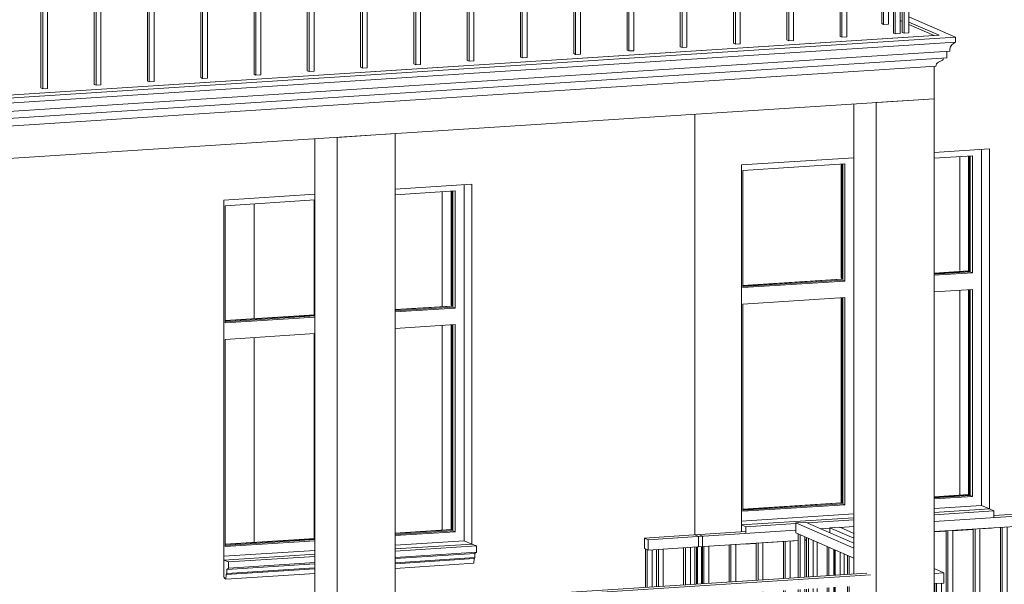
# Model space of a CAD drawing. Header units: millimetres. Extents: x -784 to 360321, y -10607 to 16514.
# Tile 91 of 95: x 341320 to 346064, y -2585 to 136. Entities that reach past the tile are written whole.
import ezdxf

# ---------------------------------------------------------------- set-up
doc = ezdxf.new("R2010")
doc.units = ezdxf.units.MM
for name, color, linetype, lineweight in [('A-AREA', 7, 'Continuous', 5), ('A-GENM', 7, 'Continuous', 5), ('S-COLS-SYMB', 7, 'Continuous', 18)]:
    doc.layers.add(name, color=color, linetype=linetype, lineweight=lineweight)
for name, color, linetype, lineweight, true_color in [('A-FLOR', 7, 'Continuous', 18, 0x7f7f7f), ('A-FLOR-HRAL', 7, 'Continuous', 18, 0x7f7f7f), ('A-GLAZ', 7, 'Continuous', 18, 0x7f7f7f), ('A-WALL', 7, 'Continuous', 18, 0x7f7f7f)]:
    doc.layers.add(name, color=color, linetype=linetype, lineweight=lineweight, true_color=true_color)

# ---------------------------------------------------------------- blocks, each defined once
blk = doc.blocks.new('Poręcz - 25mm-1252062-_3D_ Kopia 1 Kopia 2')
at = {"layer": 'A-FLOR-HRAL', "lineweight": 9}
for p, q in [((-9579.5, -2549.8), (-9579.5, -2360.1)), ((-9570.6, -2364), (-9570.6, -2549.2)), ((-9547.2, -2547.7), (-9547.2, -2374.2)), ((-9579.5, -2632), (-9579.5, -2608.1)), ((-9570.6, -2607.5), (-9570.6, -2629.2)), ((-9547.2, -2627.7), (-9547.2, -2606)), ((-9579.5, -3389.3), (-9579.5, -2690.3)), ((-9570.6, -2689.7), (-9570.6, -3393.3)), ((-9547.2, -3391.8), (-9547.2, -2688.2)), ((-9579.5, -3389.3), (-9570.6, -3393.3)), ((-9570.6, -3393.3), (-9547.2, -3391.8))]:
    blk.add_line(p, q, dxfattribs=at)
blk = doc.blocks.new('Poręcz - 25mm-V388-_3D_ Kopia 1 Kopia 2')
at = {"layer": 'A-FLOR-HRAL', "lineweight": 9}
for p, q in [((-9480.9, -2543.4), (-9480.9, -2403.1)), ((-9472, -2407.1), (-9472, -2542.8)), ((-9448.6, -2541.3), (-9448.6, -2417.3)), ((-9480.9, -3432.4), (-9480.9, -2601.7)), ((-9472, -2601.1), (-9472, -3436.3)), ((-9448.6, -3434.8), (-9448.6, -2599.6)), ((-9480.9, -3432.4), (-9472, -3436.3)), ((-9472, -3436.3), (-9448.6, -3434.8))]:
    blk.add_line(p, q, dxfattribs=at)
blk = doc.blocks.new('Poręcz - 25mm-V389-_3D_ Kopia 1 Kopia 2')
at = {"layer": 'A-FLOR-HRAL', "lineweight": 9}
for p, q in [((-9382.3, -2537.1), (-9382.3, -2446.2)), ((-9373.4, -2450.1), (-9373.4, -2536.5)), ((-9382.3, -3475.5), (-9382.3, -2595.4)), ((-9373.4, -2594.8), (-9373.4, -3479.4)), ((-9382.3, -3475.5), (-9373.4, -3479.4)), ((-9373.4, -3479.4), (-9352.2, -3478))]:
    blk.add_line(p, q, dxfattribs=at)
blk = doc.blocks.new('Poręcz - 25mm-V393-_3D_ Kopia 1 Kopia 2')
at = {"layer": 'A-FLOR-HRAL', "lineweight": 9}
for p, q in [((-9619.9, -2552.4), (-9619.9, -2342.5)), ((-9610.9, -2346.4), (-9610.9, -2551.8)), ((-9587.6, -2550.3), (-9587.6, -2356.6)), ((-9587.6, -2632.5), (-9587.6, -2608.6)), ((-9619.9, -2634.6), (-9619.9, -2610.7)), ((-9610.9, -2610.1), (-9610.9, -2634)), ((-9619.9, -3371.7), (-9619.9, -2692.9)), ((-9610.9, -2692.3), (-9610.9, -3375.6)), ((-9587.6, -3374.1), (-9587.6, -2690.8)), ((-9619.9, -3371.7), (-9610.9, -3375.6)), ((-9610.9, -3375.6), (-9587.6, -3374.1))]:
    blk.add_line(p, q, dxfattribs=at)
blk = doc.blocks.new('Poręcz - Poręcz-1529069-_3D_ Kopia 1 Kopia 2')
for name in ['Poręcz - 25mm-V393-_3D_ Kopia 1 Kopia 2', 'Poręcz - 25mm-1252062-_3D_ Kopia 1 Kopia 2', 'Poręcz - 25mm-V388-_3D_ Kopia 1 Kopia 2', 'Poręcz - 25mm-V389-_3D_ Kopia 1 Kopia 2']:
    blk.add_blockref(name, (0, 0))
blk = doc.blocks.new('Typ poręczy górnej - Górna poręcz_wewnętrzny_-1529173-_3D_ Kopia 1 Kopia 2')
at = {"layer": 'A-FLOR-HRAL', "lineweight": 9}
for p, q in [((-9631.5, -2288.1), (-9584.8, -2285.1)), ((-9631.5, -2337.4), (-9631.5, -2288.1)), ((-9352.2, -2410.1), (-9631.5, -2288.1)), ((-9584.8, -2285.1), (-9352.2, -2386.7)), ((-9631.5, -2337.4), (-9352.2, -2459.4)), ((-11561.3, -2677.5), (-9289.4, -2531.1)), ((-9271.5, -2538.9), (-11561.3, -2686.4))]:
    blk.add_line(p, q, dxfattribs=at)
blk = doc.blocks.new('Poręcz - 25mm-V418-_3D_ Kopia 1 Kopia 2')
at = {"layer": 'A-FLOR-HRAL', "lineweight": 9}
for p, q in [((-9217.5, 117.9), (-9217.5, 1096.9)), ((-9208.5, 1097.5), (-9208.5, 114)), ((-9185.2, 115.5), (-9185.2, 1099)), ((-9217.5, 117.9), (-9208.5, 114)), ((-9208.5, 114), (-9185.2, 115.5))]:
    blk.add_line(p, q, dxfattribs=at)
blk = doc.blocks.new('Poręcz - 25mm-V390-_3D_ Kopia 1 Kopia 2')
at = {"layer": 'A-FLOR-HRAL', "lineweight": 9}
for p, q in [((-9422.7, -2597.9), (-9422.7, -3626.3)), ((-9413.7, -3630.2), (-9413.7, -2597.4)), ((-9390.4, -3628.7), (-9390.4, -2595.9)), ((-9422.7, -3626.3), (-9413.7, -3630.2)), ((-9413.7, -3630.2), (-9390.4, -3628.7))]:
    blk.add_line(p, q, dxfattribs=at)
blk = doc.blocks.new('Poręcz - 25mm-V419-_3D_ Kopia 1 Kopia 2')
at = {"layer": 'A-FLOR-HRAL', "lineweight": 9}
for p, q in [((-11984.8, 914.3), (-11984.8, -109.8)), ((-11975.9, -113.7), (-11975.9, 914.3)), ((-11952.5, -112.2), (-11952.5, 920.7)), ((-11984.8, -109.8), (-11975.9, -113.7)), ((-11975.9, -113.7), (-11952.5, -112.2))]:
    blk.add_line(p, q, dxfattribs=at)
blk = doc.blocks.new('Poręcz - Poręcz-1533151-_3D_ Kopia 1 Kopia 2')
for name, p in [('Poręcz - 25mm-V418-_3D_ Kopia 1 Kopia 2', (0, 0)), ('Poręcz - 25mm-V390-_3D_ Kopia 1 Kopia 2', (261.8, 3698.5)), ('Poręcz - 25mm-V390-_3D_ Kopia 1 Kopia 2', (303.8, 3701.2)), ('Poręcz - 25mm-V390-_3D_ Kopia 1 Kopia 2', (-508.4, 3648.9)), ('Poręcz - 25mm-V390-_3D_ Kopia 1 Kopia 2', (-251.7, 3665.4)), ('Poręcz - 25mm-V390-_3D_ Kopia 1 Kopia 2', (5, 3682)), ('Poręcz - 25mm-V390-_3D_ Kopia 1 Kopia 2', (-1278.6, 3599.3)), ('Poręcz - 25mm-V390-_3D_ Kopia 1 Kopia 2', (-1021.8, 3615.8)), ('Poręcz - 25mm-V390-_3D_ Kopia 1 Kopia 2', (-765.1, 3632.3)), ('Poręcz - 25mm-V390-_3D_ Kopia 1 Kopia 2', (-2048.7, 3549.7)), ('Poręcz - 25mm-V390-_3D_ Kopia 1 Kopia 2', (-1792, 3566.2)), ('Poręcz - 25mm-V390-_3D_ Kopia 1 Kopia 2', (-1535.3, 3582.7)), ('Poręcz - 25mm-V390-_3D_ Kopia 1 Kopia 2', (-2818.9, 3500)), ('Poręcz - 25mm-V419-_3D_ Kopia 1 Kopia 2', (0, 0)), ('Poręcz - 25mm-V390-_3D_ Kopia 1 Kopia 2', (-2305.4, 3533.1)), ('Poręcz - 25mm-V390-_3D_ Kopia 1 Kopia 2', (-3589.1, 3450.4)), ('Poręcz - 25mm-V390-_3D_ Kopia 1 Kopia 2', (-3332.3, 3467)), ('Poręcz - 25mm-V390-_3D_ Kopia 1 Kopia 2', (-3075.6, 3483.5)), ('Poręcz - 25mm-V390-_3D_ Kopia 1 Kopia 2', (-3845.8, 3433.9))]:
    blk.add_blockref(name, p)
blk = doc.blocks.new('Poręcz - 25mm-V425-_3D_ Kopia 1 Kopia 2')
at = {"layer": 'A-FLOR-HRAL', "lineweight": 9}
for p, q in [((-10074.3, -2581.7), (-10074.3, -2402.4)), ((-10051, -2400.9), (-10051, -2580.1)), ((-10074.3, -3114.9), (-10074.3, -2639.9)), ((-10051, -2638.4), (-10051, -3113.4))]:
    blk.add_line(p, q, dxfattribs=at)
blk = doc.blocks.new('Poręcz - 25mm-V426-_3D_ Kopia 1 Kopia 2')
at = {"layer": 'A-FLOR-HRAL', "lineweight": 9}
for p, q in [((-9952.6, -2573.8), (-9952.6, -2394.6)), ((-9943.6, -2573.2), (-9943.6, -2394)), ((-9920.3, -2392.5), (-9920.3, -2571.7)), ((-9952.6, -3102.6), (-9952.6, -2632.1)), ((-9943.6, -3140.2), (-9943.6, -2631.5))]:
    blk.add_line(p, q, dxfattribs=at)
blk = doc.blocks.new('Poręcz - 25mm-V427-_3D_ Kopia 1 Kopia 2')
at = {"layer": 'A-FLOR-HRAL', "lineweight": 9}
for p, q in [((-9821.9, -2565.4), (-9821.9, -2386.2)), ((-9812.9, -2564.8), (-9812.9, -2385.6)), ((-9789.6, -2384.1), (-9789.6, -2563.3)), ((-9821.9, -3094.2), (-9821.9, -2623.7)), ((-9812.9, -3197.3), (-9812.9, -2623.1)), ((-9789.6, -2621.6), (-9789.6, -3207.5)), ((-9821.9, -3189.4), (-9821.9, -3141.5))]:
    blk.add_line(p, q, dxfattribs=at)
blk = doc.blocks.new('Poręcz - 25mm-V428-_3D_ Kopia 1 Kopia 2')
at = {"layer": 'A-FLOR-HRAL', "lineweight": 9}
for p, q in [((-9691.2, -2557), (-9691.2, -2377.7)), ((-9682.2, -2556.4), (-9682.2, -2377.2)), ((-9658.9, -2375.7), (-9658.9, -2554.9)), ((-9691.2, -2639.2), (-9691.2, -2615.2)), ((-9682.2, -2638.6), (-9682.2, -2614.7)), ((-9682.2, -3254.4), (-9682.2, -2696.9))]:
    blk.add_line(p, q, dxfattribs=at)
blk = doc.blocks.new('Poręcz - 25mm-V429-_3D_ Kopia 1 Kopia 2')
at = {"layer": 'A-FLOR-HRAL', "lineweight": 9}
for p, q in [((-9528.2, -2382.5), (-9528.2, -2546.5)), ((-9528.2, -2604.7), (-9528.2, -2628.7))]:
    blk.add_line(p, q, dxfattribs=at)
blk = doc.blocks.new('Poręcz - 25mm-V430-_3D_ Kopia 1 Kopia 2')
at = {"layer": 'A-FLOR-HRAL', "lineweight": 9}
blk.add_line((-9397.5, -2439.6), (-9397.5, -2538.1), dxfattribs=at)
blk = doc.blocks.new('Poręcz - 25mm-V431-_3D_ Kopia 1 Kopia 2')
at = {"layer": 'A-FLOR-HRAL', "lineweight": 9}
for p, q in [((-8907, -3035.2), (-8907, -2327.2)), ((-8898.1, -3359.5), (-8898.1, -2326.6)), ((-8874.7, -2325.1), (-8874.7, -3358)), ((-8907, -3355.6), (-8907, -3082.6)), ((-8907, -3355.6), (-8898.1, -3359.5)), ((-8898.1, -3359.5), (-8874.7, -3358))]:
    blk.add_line(p, q, dxfattribs=at)
blk = doc.blocks.new('Poręcz - 25mm-V432-_3D_ Kopia 1 Kopia 2')
at = {"layer": 'A-FLOR-HRAL', "lineweight": 9}
for p, q in [((-8514.9, -3010), (-8514.9, -2302)), ((-8506, -3334.3), (-8506, -2301.4)), ((-8482.6, -2299.9), (-8482.6, -3332.8)), ((-8514.9, -3330.3), (-8514.9, -3058.5)), ((-8514.9, -3330.3), (-8506, -3334.3)), ((-8506, -3334.3), (-8482.6, -3332.8))]:
    blk.add_line(p, q, dxfattribs=at)
blk = doc.blocks.new('Poręcz - 25mm-V433-_3D_ Kopia 1 Kopia 2')
at = {"layer": 'A-FLOR-HRAL', "lineweight": 9}
for p, q in [((-8384.2, -3001.5), (-8384.2, -2293.5)), ((-8375.3, -3325.8), (-8375.3, -2293)), ((-8351.9, -2291.5), (-8351.9, -3324.3)), ((-8384.2, -3321.9), (-8384.2, -3040.6)), ((-8384.2, -3321.9), (-8375.3, -3325.8)), ((-8375.3, -3325.8), (-8351.9, -3324.3))]:
    blk.add_line(p, q, dxfattribs=at)
blk = doc.blocks.new('Poręcz - 25mm-V434-_3D_ Kopia 1 Kopia 2')
at = {"layer": 'A-FLOR-HRAL', "lineweight": 9}
for p, q in [((-7861.5, -2967.9), (-7861.5, -2263.9)), ((-7852.5, -3292.2), (-7852.5, -2263.9)), ((-7829.2, -2257.8), (-7829.2, -3290.7)), ((-7861.5, -3288.3), (-7861.5, -3006.9)), ((-7861.5, -3288.3), (-7852.5, -3292.2)), ((-7852.5, -3292.2), (-7829.2, -3290.7))]:
    blk.add_line(p, q, dxfattribs=at)
blk = doc.blocks.new('Poręcz - 25mm-V435-_3D_ Kopia 1 Kopia 2')
at = {"layer": 'A-FLOR-HRAL', "lineweight": 9}
for p, q in [((-7776.5, -3292.6), (-7776.5, -2263.9)), ((-7767.6, -2267.2), (-7767.6, -3296.5)), ((-7744.2, -3295), (-7744.2, -2277.4)), ((-7776.5, -3292.6), (-7767.6, -3296.5)), ((-7767.6, -3296.5), (-7744.2, -3295))]:
    blk.add_line(p, q, dxfattribs=at)
blk = doc.blocks.new('Poręcz - 25mm-V436-_3D_ Kopia 1 Kopia 2')
at = {"layer": 'A-FLOR-HRAL', "lineweight": 9}
for p, q in [((-7726.4, -3314.5), (-7726.4, -2285.2)), ((-7717.4, -2289.2), (-7717.4, -3318.4)), ((-7694, -3316.9), (-7694, -2299.4)), ((-7726.4, -3314.5), (-7717.4, -3318.4)), ((-7717.4, -3318.4), (-7694, -3316.9))]:
    blk.add_line(p, q, dxfattribs=at)
blk = doc.blocks.new('Poręcz - 25mm-V437-_3D_ Kopia 1 Kopia 2')
at = {"layer": 'A-FLOR-HRAL', "lineweight": 9}
for p, q in [((-7174.3, -3555.7), (-7174.3, -2526.4)), ((-7165.3, -2530.3), (-7165.3, -3559.6)), ((-7174.3, -3555.7), (-7165.3, -3559.6)), ((-7165.3, -3559.6), (-7149.2, -3558.6))]:
    blk.add_line(p, q, dxfattribs=at)
blk = doc.blocks.new('Poręcz - 25mm-1535649-_3D_ Kopia 1 Kopia 2')
at = {"layer": 'A-FLOR-HRAL', "lineweight": 9}
for p, q in [((-7124.1, -3737.8), (-7124.1, -2607.6)), ((-7115.1, -2625.8), (-7115.1, -3741.7)), ((-7091.8, -3740.2), (-7091.8, -2673.2)), ((-7124.1, -3737.8), (-7115.1, -3741.7)), ((-7115.1, -3741.7), (-7091.8, -3740.2))]:
    blk.add_line(p, q, dxfattribs=at)
blk = doc.blocks.new('Poręcz - 25mm-1535647-_3D_ Kopia 1 Kopia 2')
at = {"layer": 'A-FLOR-HRAL', "lineweight": 9}
for p, q in [((-7073.9, -3759.7), (-7073.9, -2709.6)), ((-7064.9, -2727.8), (-7064.9, -3763.6)), ((-7041.6, -3762.1), (-7041.6, -2775.2)), ((-7073.9, -3759.7), (-7064.9, -3763.6)), ((-7064.9, -3763.6), (-7041.6, -3762.1))]:
    blk.add_line(p, q, dxfattribs=at)
blk = doc.blocks.new('Poręcz - 25mm-V438-_3D_ Kopia 1 Kopia 2')
at = {"layer": 'A-FLOR-HRAL', "lineweight": 9}
for p, q in [((-6672.4, -4575.9), (-6672.4, -3525.8)), ((-6663.4, -3544), (-6663.4, -4579.8)), ((-6672.4, -4575.9), (-6663.4, -4579.8)), ((-6663.4, -4579.8), (-6651.8, -4579.1))]:
    blk.add_line(p, q, dxfattribs=at)
blk = doc.blocks.new('Poręcz - 25mm-V439-_3D_ Kopia 1 Kopia 2')
at = {"layer": 'A-FLOR-HRAL', "lineweight": 9}
for p, q in [((-7796.1, -2963.6), (-7796.1, -2255.7)), ((-7787.2, -2263.9), (-7787.2, -3288)), ((-7796.1, -3284), (-7796.1, -3002.7)), ((-7796.1, -3284), (-7787.2, -3288)), ((-7787.2, -3288), (-7776.5, -3287.3))]:
    blk.add_line(p, q, dxfattribs=at)
blk = doc.blocks.new('Poręcz - 25mm-1535644-_3D_ Kopia 1 Kopia 2')
at = {"layer": 'A-FLOR-HRAL', "lineweight": 9}
for p, q in [((-7149.2, -3566.7), (-7149.2, -2556.6)), ((-7140.2, -2574.8), (-7140.2, -3570.6)), ((-7149.2, -3566.7), (-7140.2, -3570.6)), ((-7140.2, -3570.6), (-7124.1, -3569.5))]:
    blk.add_line(p, q, dxfattribs=at)
blk = doc.blocks.new('Poręcz - 25mm-1535640-_3D_ Kopia 1 Kopia 2')
at = {"layer": 'A-FLOR-HRAL', "lineweight": 9}
for p, q in [((-6651.8, -4584.9), (-6651.8, -3562)), ((-6619.5, -3559.9), (-6642.8, -3561.4)), ((-6642.8, -3561.4), (-6642.8, -4588.8)), ((-6619.5, -4587.3), (-6619.5, -3559.9)), ((-6651.8, -4584.9), (-6642.8, -4588.8)), ((-6642.8, -4588.8), (-6619.5, -4587.3))]:
    blk.add_line(p, q, dxfattribs=at)
blk = doc.blocks.new('Poręcz - Poręcz-1535583-_3D_ Kopia 1 Kopia 2')
for name, p in [('Poręcz - 25mm-V433-_3D_ Kopia 1 Kopia 2', (261.4, 16.8)), ('Poręcz - 25mm-V433-_3D_ Kopia 1 Kopia 2', (392.1, 25.3)), ('Poręcz - 25mm-V434-_3D_ Kopia 1 Kopia 2', (0, 0)), ('Poręcz - 25mm-V439-_3D_ Kopia 1 Kopia 2', (0, 0)), ('Poręcz - 25mm-V435-_3D_ Kopia 1 Kopia 2', (0, 0)), ('Poręcz - 25mm-V431-_3D_ Kopia 1 Kopia 2', (130.7, 8.4)), ('Poręcz - 25mm-V431-_3D_ Kopia 1 Kopia 2', (261.4, 16.8)), ('Poręcz - 25mm-V432-_3D_ Kopia 1 Kopia 2', (0, 0)), ('Poręcz - 25mm-V433-_3D_ Kopia 1 Kopia 2', (0, 0)), ('Poręcz - 25mm-V433-_3D_ Kopia 1 Kopia 2', (130.7, 8.4)), ('Poręcz - 25mm-V436-_3D_ Kopia 1 Kopia 2', (0, 0)), ('Poręcz - 25mm-V436-_3D_ Kopia 1 Kopia 2', (50.2, -21.9)), ('Poręcz - 25mm-V431-_3D_ Kopia 1 Kopia 2', (0, 0)), ('Poręcz - 25mm-V436-_3D_ Kopia 1 Kopia 2', (100.4, -43.8)), ('Poręcz - 25mm-V436-_3D_ Kopia 1 Kopia 2', (150.6, -65.8)), ('Poręcz - 25mm-V425-_3D_ Kopia 1 Kopia 2', (-30, -1.9)), ('Poręcz - 25mm-V425-_3D_ Kopia 1 Kopia 2', (0, 0)), ('Poręcz - 25mm-V426-_3D_ Kopia 1 Kopia 2', (0, 0)), ('Poręcz - 25mm-V427-_3D_ Kopia 1 Kopia 2', (0, 0)), ('Poręcz - 25mm-V428-_3D_ Kopia 1 Kopia 2', (0, 0)), ('Poręcz - 25mm-V429-_3D_ Kopia 1 Kopia 2', (0, 0)), ('Poręcz - 25mm-V436-_3D_ Kopia 1 Kopia 2', (200.8, -87.7)), ('Poręcz - 25mm-V436-_3D_ Kopia 1 Kopia 2', (250.9, -109.6)), ('Poręcz - 25mm-V436-_3D_ Kopia 1 Kopia 2', (301.1, -131.5)), ('Poręcz - 25mm-V430-_3D_ Kopia 1 Kopia 2', (0, 0)), ('Poręcz - 25mm-V436-_3D_ Kopia 1 Kopia 2', (351.3, -153.5)), ('Poręcz - 25mm-V436-_3D_ Kopia 1 Kopia 2', (401.5, -175.4)), ('Poręcz - 25mm-V436-_3D_ Kopia 1 Kopia 2', (451.7, -197.3)), ('Poręcz - 25mm-V436-_3D_ Kopia 1 Kopia 2', (501.9, -219.2)), ('Poręcz - 25mm-V437-_3D_ Kopia 1 Kopia 2', (0, 0)), ('Poręcz - 25mm-1535644-_3D_ Kopia 1 Kopia 2', (0, 0)), ('Poręcz - 25mm-1535649-_3D_ Kopia 1 Kopia 2', (0, 0)), ('Poręcz - 25mm-1535647-_3D_ Kopia 1 Kopia 2', (0, 0)), ('Poręcz - 25mm-1535649-_3D_ Kopia 1 Kopia 2', (100.4, -204)), ('Poręcz - 25mm-1535647-_3D_ Kopia 1 Kopia 2', (100.4, -204)), ('Poręcz - 25mm-1535649-_3D_ Kopia 1 Kopia 2', (200.8, -408.1)), ('Poręcz - 25mm-1535647-_3D_ Kopia 1 Kopia 2', (200.8, -408.1)), ('Poręcz - 25mm-1535649-_3D_ Kopia 1 Kopia 2', (301.1, -612.1)), ('Poręcz - 25mm-1535647-_3D_ Kopia 1 Kopia 2', (301.1, -612.1)), ('Poręcz - 25mm-1535649-_3D_ Kopia 1 Kopia 2', (401.5, -816.2)), ('Poręcz - 25mm-V438-_3D_ Kopia 1 Kopia 2', (0, 0)), ('Poręcz - 25mm-1535640-_3D_ Kopia 1 Kopia 2', (0, 0))]:
    blk.add_blockref(name, p)
blk = doc.blocks.new('Poręcz - 25mm-V443-_3D_ Kopia 1 Kopia 2')
at = {"layer": 'A-FLOR-HRAL', "lineweight": 9}
for p, q in [((-10302.3, -2596.3), (-10302.3, -2417.1)), ((-10293.3, -2595.8), (-10293.3, -2416.5)), ((-10270, -2415), (-10270, -2594.3)), ((-10302.3, -3125.1), (-10302.3, -2654.6)), ((-10293.3, -3129), (-10293.3, -2654)), ((-10270, -2652.5), (-10270, -3127.5))]:
    blk.add_line(p, q, dxfattribs=at)
blk = doc.blocks.new('Poręcz - 25mm-V444-_3D_ Kopia 1 Kopia 2')
at = {"layer": 'A-FLOR-HRAL', "lineweight": 9}
for p, q in [((-10171.6, -2587.9), (-10171.6, -2408.7)), ((-10162.6, -2587.3), (-10162.6, -2408.1)), ((-10139.3, -2406.6), (-10139.3, -2585.8)), ((-10139.3, -2644.1), (-10139.3, -3119.1))]:
    blk.add_line(p, q, dxfattribs=at)
blk = doc.blocks.new('Poręcz - 25mm-V445-_3D_ Kopia 1 Kopia 2')
at = {"layer": 'A-FLOR-HRAL', "lineweight": 9}
for p, q in [((-10355.9, -2599.8), (-10355.9, -2413.8)), ((-10347, -2417.7), (-10355.9, -2413.8)), ((-10347, -2599.2), (-10347, -2417.7)), ((-10323.6, -2418.5), (-10323.6, -2597.7)), ((-10355.9, -3128.6), (-10355.9, -2661.2)), ((-10347, -3132.5), (-10347, -2661.2)), ((-10323.6, -2661.2), (-10323.6, -3131))]:
    blk.add_line(p, q, dxfattribs=at)
blk = doc.blocks.new('Poręcz - Poręcz-1535591-_3D_ Kopia 1 Kopia 2')
for name, p in [('Poręcz - 25mm-V445-_3D_ Kopia 1 Kopia 2', (0, 0)), ('Poręcz - 25mm-V443-_3D_ Kopia 1 Kopia 2', (0, 0)), ('Poręcz - 25mm-V444-_3D_ Kopia 1 Kopia 2', (0, 0)), ('Poręcz - 25mm-V443-_3D_ Kopia 1 Kopia 2', (184.4, 11.9))]:
    blk.add_blockref(name, p)
blk = doc.blocks.new('Typ poręczy górnej - Górna poręcz_wewnętrzny_-1535603-_3D_ Kopia 1 Kopia 2')
at = {"layer": 'A-FLOR-HRAL', "lineweight": 9}
for p, q in [((-7794.3, -2206.3), (-8964.6, -2281.6)), ((-8676.6, -2254.1), (-7765.6, -2195.4)), ((-7156.4, -2484.9), (-7794.3, -2206.3)), ((-7794.3, -2206.3), (-7794.3, -2255.5)), ((-7765.6, -2195.4), (-7109.7, -2481.9)), ((-8964.6, -2330.9), (-7794.3, -2255.5)), ((-7794.3, -2255.5), (-7161.2, -2532.1)), ((-9466.5, -2314), (-9511.9, -2316.9)), ((-9352.2, -2306.6), (-9418.6, -2310.9)), ((-10117.7, -2346.9), (-9871.6, -2331.1)), ((-10099.8, -2354.8), (-10117.7, -2346.9)), ((-9631.5, -2324.6), (-10099.8, -2354.8)), ((-10099.8, -2404.1), (-10099.8, -2354.8)), ((-9587.6, -2371.1), (-9579.5, -2370.6)), ((-10099.8, -2404.1), (-9619.9, -2373.1)), ((-7109.7, -2481.9), (-7156.4, -2484.9)), ((-6654.5, -3505.2), (-7156.4, -2484.9)), ((-7109.7, -2481.9), (-6607.8, -3502.2)), ((-7161.2, -2532.1), (-6654.5, -3562.2)), ((-6607.8, -3502.2), (-6654.5, -3505.2)), ((-6654.5, -3505.2), (-6654.5, -3562.2)), ((-6607.8, -3559.2), (-6607.8, -3502.2)), ((-6654.5, -3562.2), (-6607.8, -3559.2))]:
    blk.add_line(p, q, dxfattribs=at)
blk = doc.blocks.new('Typ poręczy górnej - Górna poręcz_wewnętrzny_-1535629-_3D_ Kopia 1 Kopia 2')
at = {"layer": 'A-FLOR-HRAL', "lineweight": 9}
for p, q in [((-10360.4, -2362.6), (-10099, -2345.7)), ((-10342.5, -2370.4), (-10360.4, -2362.6)), ((-10360.4, -2362.6), (-10360.4, -2411.9)), ((-10081.1, -2353.6), (-10342.5, -2370.4)), ((-10342.5, -2419.7), (-10342.5, -2370.4)), ((-10099, -2345.7), (-10081.1, -2353.6)), ((-10081.1, -2353.6), (-10081.1, -2402.9)), ((-10360.4, -2411.9), (-10347, -2417.7)), ((-10342.5, -2419.7), (-10081.1, -2402.9))]:
    blk.add_line(p, q, dxfattribs=at)
blk = doc.blocks.new('Poręcz - 25mm-V446-_3D_ Kopia 1 Kopia 2')
at = {"layer": 'A-FLOR-HRAL', "lineweight": 9}
for p, q in [((-9441.4, -2420.4), (-9441.4, -2540.9)), ((-9418, -2539.4), (-9418, -2430.6)), ((-9441.4, -2599.2), (-9441.4, -3402.9)), ((-9448.6, -3399.7), (-9441.4, -3402.9)), ((-9441.4, -3402.9), (-9422.7, -3401.7))]:
    blk.add_line(p, q, dxfattribs=at)
blk = doc.blocks.new('Poręcz - 25mm-V447-_3D_ Kopia 1 Kopia 2')
at = {"layer": 'A-FLOR-HRAL', "lineweight": 9}
for p, q in [((-9445.8, -2418.5), (-9445.8, -2541.2)), ((-9445.8, -2599.4), (-9445.8, -3401))]:
    blk.add_line(p, q, dxfattribs=at)
blk = doc.blocks.new('Poręcz - 25mm-V448-_3D_ Kopia 1 Kopia 2')
at = {"layer": 'A-FLOR-HRAL', "lineweight": 9}
for p, q in [((-8961.9, -3612.4), (-8961.9, -2581.7)), ((-8929.6, -2579.7), (-8952.9, -2581.2)), ((-8952.9, -2581.2), (-8952.9, -3616.3)), ((-8929.6, -3614.8), (-8929.6, -2579.7)), ((-8961.9, -3612.4), (-8952.9, -3616.3)), ((-8952.9, -3616.3), (-8929.6, -3614.8))]:
    blk.add_line(p, q, dxfattribs=at)
blk = doc.blocks.new('Poręcz - Poręcz-1535739-_3D_ Kopia 1 Kopia 2')
for name in ['Poręcz - 25mm-V447-_3D_ Kopia 1 Kopia 2', 'Poręcz - 25mm-V446-_3D_ Kopia 1 Kopia 2', 'Poręcz - 25mm-V448-_3D_ Kopia 1 Kopia 2']:
    blk.add_blockref(name, (0, 0))
blk = doc.blocks.new('Typ poręczy górnej - Górna poręcz_wewnętrzny_-1535801-_3D_ Kopia 1 Kopia 2')
at = {"layer": 'A-FLOR-HRAL', "lineweight": 9}
for p, q in [((-9466.5, -2313.4), (-9419.8, -2310.4)), ((-9466.5, -2336.8), (-9466.5, -2313.4)), ((-9352.2, -2363.3), (-9466.5, -2313.4)), ((-9419.8, -2310.4), (-9352.2, -2339.9)), ((-8964.6, -2509.2), (-8917.9, -2529.6)), ((-8917.9, -2529.6), (-8964.6, -2532.6)), ((-8964.6, -2532.6), (-8964.6, -2581.9)), ((-8917.9, -2578.9), (-8917.9, -2529.6)), ((-8964.6, -2581.9), (-8917.9, -2578.9))]:
    blk.add_line(p, q, dxfattribs=at)
blk = doc.blocks.new('Aluprof_MB-45_I_Alu_Window-FIX-4-panel_ENG_R-00495 - 1230 x 1481-V476-_3D_ Kopia 1 Kopia 2')
at = {"layer": 'A-GLAZ', "lineweight": 9}
for p, q in [((-11229.1, -658.8), (-11229.1, -2375)), ((-11229.1, -658.8), (-11229.1, -2375)), ((-11561.3, -707.6), (-11272.9, -689.1)), ((-11283.7, -689.8), (-11283.7, -1248.7)), ((-11272.9, -689.1), (-11272.9, -1253.4)), ((-12380.1, -760.4), (-11949, -732.6)), ((-12380.1, -1324.8), (-12380.1, -760.4)), ((-11561.3, -1266.6), (-11283.7, -1248.7)), ((-11272.9, -1253.4), (-11561.3, -1272)), ((-11283.7, -1248.7), (-11272.9, -1253.4)), ((-12380.5, -1319.4), (-11949, -1291.6)), ((-11949, -1297), (-12380.1, -1324.8)), ((-11561.3, -1351.9), (-11272.9, -1333.3)), ((-11283.7, -1334), (-11283.7, -2326.7)), ((-11272.9, -1333.3), (-11272.9, -2331.4)), ((-12380.1, -1404.6), (-11949, -1376.8)), ((-12380.1, -2402.8), (-12380.1, -1404.6)), ((-11949, -2369.6), (-12380.1, -2397.4)), ((-11283.7, -2326.7), (-11561.3, -2344.6)), ((-11272.9, -2331.4), (-11561.3, -2350)), ((-11272.9, -2331.4), (-11283.7, -2326.7)), ((-11949, -2375), (-12380.1, -2402.8)), ((-11561.3, -2396.4), (-11229.1, -2375)), ((-11229.1, -2375), (-11561.3, -2396.4)), ((-12386.3, -2449.5), (-11949, -2421.3)), ((-11949, -2421.3), (-12386.3, -2449.5))]:
    blk.add_line(p, q, dxfattribs=at)
at = {"layer": 'A-GLAZ', "color": 252, "lineweight": 9, "true_color": 0x929292}
for p, q in [((-11291.9, -690.3), (-11291.9, -1240.8)), ((-11288.6, -1244), (-11288.6, -690.1)), ((-11561.3, -1261), (-11291.9, -1243.6)), ((-11288.6, -1245), (-11561.3, -1262.6)), ((-11291.9, -1243.6), (-11288.6, -1245)), ((-12380.9, -1313.8), (-11949, -1286)), ((-11949, -1287.6), (-12380.8, -1315.4)), ((-11291.9, -1334.5), (-11291.9, -2321.6)), ((-11288.6, -2323), (-11288.6, -1334.3)), ((-11291.9, -2321.6), (-11561.3, -2339)), ((-11561.3, -2340.6), (-11288.6, -2323)), ((-11288.6, -2323), (-11291.9, -2321.6)), ((-11949, -2364), (-12380.1, -2391.7)), ((-12380.1, -2393.3), (-11949, -2365.6))]:
    blk.add_line(p, q, dxfattribs=at)
blk = doc.blocks.new('Aluprof_MB-45_I_Alu_Window-FIX-4-panel_ENG_R-00495 - 1230 x 1481-V485-_3D_ Kopia 1 Kopia 2')
at = {"layer": 'A-GLAZ', "lineweight": 9}
for p, q in [((-8964.6, -531.4), (-8779.7, -519.5)), ((-8790.4, -520.1), (-8790.4, -1079.1)), ((-8779.7, -519.5), (-8779.7, -1083.8)), ((-8735.8, -489.2), (-8735.8, -2205.3)), ((-8735.8, -489.2), (-8735.8, -2205.3)), ((-9886.8, -590.8), (-9394.4, -559.1)), ((-9405.1, -1118.7), (-9405.1, -558.8)), ((-9394.4, -559.1), (-9394.4, -1123.4)), ((-9886.8, -1155.2), (-9886.8, -590.8)), ((-8964.6, -1090.4), (-8790.4, -1079.1)), ((-8779.7, -1083.8), (-8964.6, -1095.7)), ((-8790.4, -1079.1), (-8779.7, -1083.8)), ((-9887.2, -1149.8), (-9405.1, -1118.7)), ((-9394.4, -1123.4), (-9886.8, -1155.2)), ((-9405.1, -1118.7), (-9394.4, -1123.4)), ((-8964.6, -1175.6), (-8779.7, -1163.7)), ((-8790.4, -1164.4), (-8790.4, -2157.1)), ((-8779.7, -1163.7), (-8779.7, -2161.8)), ((-9886.8, -1235), (-9394.4, -1203.3)), ((-9405.1, -2196.7), (-9405.1, -1204)), ((-9394.4, -1203.3), (-9394.4, -2201.4)), ((-9886.8, -2233.2), (-9886.8, -1235)), ((-8790.4, -2157.1), (-8964.6, -2168.4)), ((-8779.7, -2161.8), (-8964.6, -2173.8)), ((-8779.7, -2161.8), (-8790.4, -2157.1)), ((-9405.1, -2196.7), (-9886.8, -2227.8)), ((-9394.4, -2201.4), (-9886.8, -2233.2)), ((-9394.4, -2201.4), (-9405.1, -2196.7)), ((-8964.6, -2220.1), (-8735.8, -2205.3)), ((-8735.8, -2205.3), (-8964.6, -2220.1)), ((-9893.1, -2279.9), (-9352.2, -2245.1)), ((-9352.2, -2245.1), (-9893.1, -2279.9))]:
    blk.add_line(p, q, dxfattribs=at)
at = {"layer": 'A-GLAZ', "color": 252, "lineweight": 9, "true_color": 0x929292}
for p, q in [((-8798.6, -520.7), (-8798.6, -1071.2)), ((-8795.4, -1075.4), (-8795.4, -520.5)), ((-9413.3, -1109), (-9413.3, -560.3)), ((-9410.1, -560.1), (-9410.1, -1112.5)), ((-8964.6, -1084.7), (-8798.6, -1074)), ((-8795.4, -1075.4), (-8964.6, -1086.3)), ((-8798.6, -1072.1), (-8798.6, -1074)), ((-8798.6, -1074), (-8795.4, -1075.4)), ((-9887.6, -1144.2), (-9413.3, -1113.6)), ((-9410.1, -1115), (-9887.5, -1145.8)), ((-9413.3, -1113.6), (-9410.1, -1115)), ((-8798.6, -1164.9), (-8798.6, -2152)), ((-8795.4, -2153.4), (-8795.4, -1164.7)), ((-9413.3, -2191.6), (-9413.3, -1204.5)), ((-9410.1, -1204.3), (-9410.1, -2193)), ((-8798.6, -2152), (-8964.6, -2162.7)), ((-8964.6, -2164.3), (-8795.4, -2153.4)), ((-8795.4, -2153.4), (-8798.6, -2152)), ((-9413.3, -2191.6), (-9886.8, -2222.1)), ((-9886.8, -2223.7), (-9410.1, -2193)), ((-9410.1, -2193), (-9413.3, -2191.6))]:
    blk.add_line(p, q, dxfattribs=at)
blk = doc.blocks.new('Modele ogólne 4 - Modele ogólne 4-1837164-_3D_ Kopia 1 Kopia 2')
at = {"layer": 'A-GENM'}
for p, q in [((-8698.1, -2221.8), (-8964.6, -2239)), ((-8698.1, -2221.8), (-8676.6, -2231.2)), ((-9352.5, -2263.9), (-9893.1, -2298.8)), ((-9352.2, -2274.7), (-9575.6, -2289.1)), ((-8676.6, -2231.2), (-8964.6, -2249.7)), ((-8676.6, -2231.2), (-8676.6, -2260.8)), ((-9871.6, -2308.2), (-9893.1, -2298.8)), ((-9893.1, -2298.8), (-9893.1, -2332.5)), ((-9631.5, -2292.7), (-9871.6, -2308.2)), ((-9871.6, -2337.7), (-9871.6, -2308.2)), ((-8776.3, -2320.2), (-8874.7, -2326.6)), ((-8688.8, -2314.6), (-8744, -2318.2)), ((-8907, -2328.7), (-8964.6, -2332.4)), ((-9821.9, -2387.6), (-9883.7, -2391.6)), ((-9691.2, -2379.2), (-9789.6, -2385.5)), ((-9619.9, -2374.6), (-9658.9, -2377.1)), ((-9579.5, -2372), (-9587.6, -2372.5))]:
    blk.add_line(p, q, dxfattribs=at)
blk = doc.blocks.new('Modele ogólne 5 - Modele ogólne 5-1837464-_3D_ Kopia 1 Kopia 2')
at = {"layer": 'A-GENM'}
for p, q in [((-11191.4, -2390.9), (-11561.3, -2414.7)), ((-11169.9, -2400.3), (-11561.3, -2425.5)), ((-11191.4, -2390.9), (-11169.9, -2400.3)), ((-11169.9, -2400.3), (-11169.9, -2429.9)), ((-11949, -2439.7), (-12386.3, -2467.9)), ((-11949, -2450.5), (-12364.8, -2477.3)), ((-11169.9, -2429.9), (-11561.3, -2455.1)), ((-11178, -2436.7), (-11561.3, -2461.4)), ((-11178, -2456.4), (-11561.3, -2481.1)), ((-11181.4, -2461.4), (-11561.3, -2485.9)), ((-11181.4, -2461.4), (-11182.1, -2483.7)), ((-11178, -2456.4), (-11181.4, -2461.4)), ((-11169.9, -2429.9), (-11178, -2436.7)), ((-11178, -2436.7), (-11178, -2456.4)), ((-12364.8, -2477.3), (-12386.3, -2467.9)), ((-12386.3, -2468.4), (-12386.3, -2550.6)), ((-11949, -2510.9), (-12376.3, -2538.4)), ((-11949, -2486.4), (-12372.9, -2513.7)), ((-11949, -2506.1), (-12372.9, -2533.4)), ((-12372.9, -2513.7), (-12364.8, -2506.8)), ((-12372.9, -2533.4), (-12372.9, -2513.7)), ((-12364.8, -2506.8), (-12364.8, -2477.3)), ((-11949, -2480.1), (-12364.8, -2506.8)), ((-11182.1, -2483.7), (-11561.3, -2508.1)), ((-12384.2, -2557.5), (-12377, -2560.7)), ((-11949, -2533.1), (-12377, -2560.7)), ((-12377, -2560.7), (-12376.3, -2538.4)), ((-12376.3, -2538.4), (-12372.9, -2533.4))]:
    blk.add_line(p, q, dxfattribs=at)
blk.add_polyline3d([(-12386.3, -2550.6, 0), (-12385.8, -2551.1, 0), (-12385.2, -2551.9, 0), (-12384.8, -2553, 0), (-12384.5, -2554.4, 0), (-12384.2, -2556, 0), (-12384.2, -2557.5, 0)], dxfattribs=at)
blk = doc.blocks.new('Modele ogólne 9 - Modele ogólne 9-1844056-_3D_ Kopia 1 Kopia 2')
at = {"layer": 'A-GENM'}
for p, q in [((-9086.6, 150.8), (-8861.2, 52.4)), ((-9118.9, 127.5), (-9128.6, 131.8)), ((-8964.6, 60.1), (-9086.6, 113.4)), ((-8861.2, 52.4), (-16940.9, -468.1)), ((-16894.9, -450.8), (-8964.6, 60.1)), ((-8861.2, 52.4), (-8861.2, 27.7)), ((-16940.9, -492.8), (-8861.2, 27.7)), ((-16928.4, -532.4), (-8889.4, -14.5)), ((-8903.2, -15.4), (-8903.2, -48)), ((-16922.2, -564.6), (-8903.2, -48)), ((-16898.5, -600), (-8956.5, -88.4))]:
    blk.add_line(p, q, dxfattribs=at)
for points in [[(-8861.2, 27.7, 0), (-8871.8, 22.1, 0), (-8880.3, 14.6, 0), (-8886.2, 5.7, 0), (-8889.3, -4.2, 0), (-8889.4, -14.5, 0)], [(-8937.1, -65.2, 0), (-8943.6, -68.1, 0), (-8949.1, -72.1, 0), (-8953.1, -76.9, 0), (-8955.6, -82.4, 0), (-8956.5, -88.4, 0)], [(-8920.3, -52.7, 0), (-8924.6, -57.9, 0), (-8930.2, -62.1, 0), (-8937.1, -65.2, 0)]]:
    blk.add_polyline3d(points, dxfattribs=at)

msp = doc.modelspace()

# ---------------------------------------------------------------- linework, layer by layer
at = {"layer": 'A-AREA'}
for p, q in [((345749, 61.6), (345603.6, 125.1)), ((337795.3, -450.8), (345749, 61.6))]:
    msp.add_line(p, q, dxfattribs=at)
at = {"layer": 'A-FLOR', "lineweight": 9}
for p, q in [((345571.3, 127.5), (345561.6, 131.8)), ((345725.6, 60.1), (345603.6, 113.4)), ((337795.3, -450.8), (345725.6, 60.1)), ((345725.6, -88.9), (345725.6, -245.5)), ((345725.6, -245.5), (337795.3, -756.4))]:
    msp.add_line(p, q, dxfattribs=at)
at = {"layer": 'A-WALL', "lineweight": 9}
for p, q in [((344572.3, -319.8), (344572.3, -2346.9)), ((345725.6, -503.9), (345992.1, -486.7)), ((345992.1, -486.7), (345992.1, -2221.8)), ((344797.1, -563.7), (345338, -528.9)), ((344797.1, -2298.8), (344797.1, -563.7)), ((343128.9, -680.2), (343498.8, -656.3)), ((343498.8, -656.3), (343498.8, -2391.4)), ((342303.9, -733.3), (342741.2, -705.1)), ((342303.9, -2468.4), (342303.9, -733.3)), ((345992.1, -2221.8), (345725.6, -2239)), ((345992.1, -2221.8), (345954.4, -2205.3)), ((345337.7, -2263.9), (344797.1, -2298.8)), ((343497.8, -2391), (343461.1, -2375))]:
    msp.add_line(p, q, dxfattribs=at)
at = {"layer": 'A-WALL', "color": 252, "lineweight": 9, "true_color": 0x929292}
for p, q in [((345848.7, -1072.1), (345848.7, -523.4)), ((343355.4, -1246.4), (343355.4, -693)), ((342448.6, -751.5), (342448.6, -1306.4)), ((342738.4, -732.8), (342738.4, -1286.1)), ((345848.7, -2154.8), (345848.7, -1167.7)), ((343355.4, -2324.4), (343355.4, -1337.3)), ((342448.6, -1395.7), (342448.6, -2384.4)), ((342738.4, -1377), (342738.4, -2364.1))]:
    msp.add_line(p, q, dxfattribs=at)
at = {"layer": 'S-COLS-SYMB', "lineweight": 9}
for p, q in [((345338, -2535.1), (345338, -270.5)), ((345725.6, -245.5), (345445.6, -263.5)), ((345445.6, -263.5), (345445.6, -3142.2)), ((345725.6, -245.5), (345725.6, -3124.1)), ((343128.9, -412.8), (342848.8, -430.8)), ((343128.9, -412.8), (343128.9, -3291.4)), ((342741.2, -2702.4), (342741.2, -437.8)), ((342848.8, -430.8), (342848.8, -3309.5))]:
    msp.add_line(p, q, dxfattribs=at)

# ---------------------------------------------------------------- block references
at = {"layer": 'A-FLOR-HRAL', "lineweight": 9}
for name in ['Poręcz - Poręcz-1533151-_3D_ Kopia 1 Kopia 2', 'Typ poręczy górnej - Górna poręcz_wewnętrzny_-1535603-_3D_ Kopia 1 Kopia 2', 'Poręcz - Poręcz-1535583-_3D_ Kopia 1 Kopia 2', 'Typ poręczy górnej - Górna poręcz_wewnętrzny_-1529173-_3D_ Kopia 1 Kopia 2', 'Typ poręczy górnej - Górna poręcz_wewnętrzny_-1535801-_3D_ Kopia 1 Kopia 2', 'Poręcz - Poręcz-1529069-_3D_ Kopia 1 Kopia 2', 'Typ poręczy górnej - Górna poręcz_wewnętrzny_-1535629-_3D_ Kopia 1 Kopia 2', 'Poręcz - Poręcz-1535591-_3D_ Kopia 1 Kopia 2', 'Poręcz - Poręcz-1535739-_3D_ Kopia 1 Kopia 2']:
    msp.add_blockref(name, (354690.2, 0), dxfattribs=at)
at = {"layer": 'A-GENM'}
for name in ['Modele ogólne 9 - Modele ogólne 9-1844056-_3D_ Kopia 1 Kopia 2', 'Modele ogólne 4 - Modele ogólne 4-1837164-_3D_ Kopia 1 Kopia 2', 'Modele ogólne 5 - Modele ogólne 5-1837464-_3D_ Kopia 1 Kopia 2']:
    msp.add_blockref(name, (354690.2, 0), dxfattribs=at)
at = {"layer": 'A-GLAZ', "color": 252, "lineweight": 9, "true_color": 0x929292}
for name in ['Aluprof_MB-45_I_Alu_Window-FIX-4-panel_ENG_R-00495 - 1230 x 1481-V485-_3D_ Kopia 1 Kopia 2', 'Aluprof_MB-45_I_Alu_Window-FIX-4-panel_ENG_R-00495 - 1230 x 1481-V476-_3D_ Kopia 1 Kopia 2']:
    msp.add_blockref(name, (354690.2, 0), dxfattribs=at)

doc.saveas('drawing.dxf')
